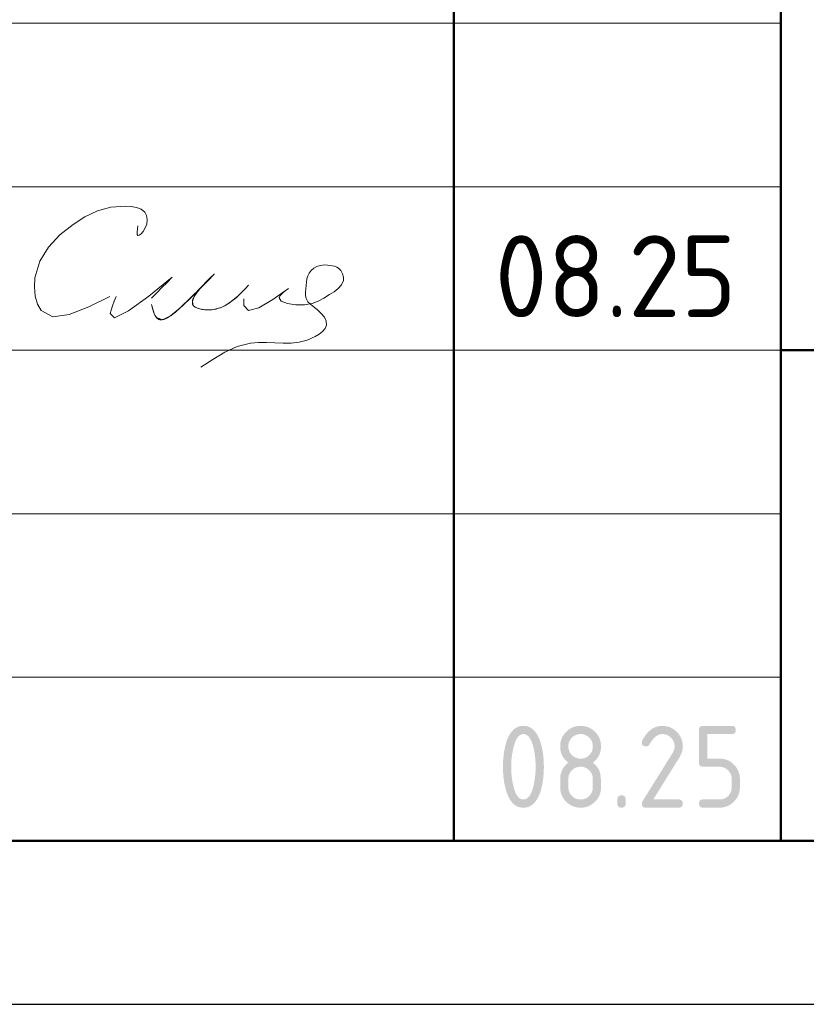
# Model space of a CAD drawing. Header units: millimetres. Extents: x 0 to 50400, y -12 to 35640.
# Tile 9 of 18: x 32607 to 35493, y 0 to 3613. Entities that reach past the tile are written whole.
import ezdxf

# ---------------------------------------------------------------- set-up
doc = ezdxf.new("R2010")
doc.units = ezdxf.units.MM
doc.layers.add('Standard', color=7, linetype='Continuous', lineweight=25)
doc.styles.add('ISOCPEUR', font='txt')

msp = doc.modelspace()

# ---------------------------------------------------------------- hatches: boundary and pattern name
at = {"layer": 'Standard', "linetype": 'Continuous', "lineweight": 25, "transparency": 33554687}
h = msp.add_hatch(color=7, dxfattribs=at)
h.paths.add_polyline_path([(34499.8, 871.5), (34499.8, 880.9), (34499.3, 889.9), (34498.8, 899), (34497.8, 907.7), (34496.8, 916.5), (34495.3, 925), (34493.9, 933.5), (34491.9, 941.7), (34490.4, 948), (34488.7, 953.4), (34487, 958.8), (34485.1, 963.5), (34483.2, 968.2), (34481.1, 972.1), (34479, 975.9), (34476.7, 979), (34474.4, 982.2), (34471.8, 984.5), (34469.3, 986.8), (34466.6, 988.4), (34463.9, 989.9), (34461, 990.7), (34458.1, 991.5), (34455, 991.5), (34451.9, 991.5), (34449, 990.7), (34446.1, 989.9), (34443.4, 988.4), (34440.8, 986.8), (34438.3, 984.5), (34435.8, 982.1), (34433.5, 979), (34431.2, 975.9), (34429.1, 972), (34427, 968.1), (34425.1, 963.4), (34423.2, 958.7), (34421.5, 953.2), (34419.8, 947.8), (34418.3, 941.5), (34416.3, 933.1), (34414.8, 924.5), (34413.2, 916), (34412.2, 907.2), (34411.2, 898.5), (34410.7, 889.5), (34410.2, 880.6), (34410.2, 871.5), (34410.2, 862.3), (34410.7, 853.3), (34411.2, 844.3), (34412.2, 835.5), (34413.2, 826.7), (34414.6, 818.2), (34416.1, 809.6), (34418.1, 801.3), (34419.6, 795.1), (34421.3, 789.7), (34423, 784.2), (34424.9, 779.6), (34426.8, 774.9), (34428.9, 771), (34431, 767.1), (34433.3, 764), (34435.6, 760.9), (34438.1, 758.6), (34440.6, 756.3), (34443.3, 754.7), (34446.1, 753.2), (34449, 752.4), (34451.9, 751.6), (34455, 751.6), (34458.1, 751.6), (34461, 752.4), (34463.9, 753.2), (34466.6, 754.7), (34469.3, 756.3), (34471.8, 758.6), (34474.4, 760.9), (34476.7, 764), (34479, 767.1), (34481.1, 771), (34483.2, 774.9), (34485.1, 779.6), (34487, 784.2), (34488.7, 789.7), (34490.4, 795.1), (34491.9, 801.3), (34493.9, 809.6), (34495.3, 818.2), (34496.8, 826.7), (34497.8, 835.5), (34498.8, 844.3), (34499.3, 853.3), (34499.8, 862.3)])
h.paths.add_polyline_path([(34529.9, 871.5), (34529.9, 864.8), (34529.6, 858.4), (34529.4, 851.9), (34529, 845.6), (34528.6, 839.4), (34528, 833.4), (34527.4, 827.3), (34526.6, 821.5), (34525.7, 815.7), (34524.7, 810.2), (34523.7, 804.6), (34522.4, 799.3), (34521.2, 793.9), (34519.8, 788.8), (34518.3, 783.7), (34516.7, 778.8), (34514.3, 771.7), (34511.5, 765.4), (34508.7, 759.1), (34505.6, 753.8), (34502.5, 748.4), (34499, 743.9), (34495.5, 739.4), (34491.6, 735.9), (34487.8, 732.3), (34483.5, 729.6), (34479.3, 726.9), (34474.7, 725.1), (34470.2, 723.3), (34465.2, 722.4), (34460.3, 721.5), (34455, 721.5), (34449.7, 721.5), (34444.7, 722.4), (34439.8, 723.3), (34435.2, 725.1), (34430.6, 726.9), (34426.4, 729.6), (34422.2, 732.2), (34418.4, 735.8), (34414.5, 739.4), (34411, 743.8), (34407.5, 748.3), (34404.4, 753.6), (34401.2, 759), (34398.5, 765.2), (34395.7, 771.5), (34393.3, 778.6), (34391.6, 783.5), (34390.2, 788.6), (34388.8, 793.7), (34387.5, 799.1), (34386.3, 804.4), (34385.3, 810), (34384.2, 815.6), (34383.4, 821.4), (34382.6, 827.2), (34382, 833.2), (34381.4, 839.3), (34380.9, 845.5), (34380.5, 851.8), (34380.3, 858.3), (34380.1, 864.8), (34380.1, 871.5), (34380.1, 878.3), (34380.3, 884.8), (34380.5, 891.3), (34380.9, 897.6), (34381.4, 903.8), (34382, 909.9), (34382.6, 915.9), (34383.4, 921.7), (34384.2, 927.5), (34385.3, 933.1), (34386.3, 938.7), (34387.5, 944), (34388.8, 949.4), (34390.2, 954.5), (34391.6, 959.6), (34393.3, 964.5), (34395.7, 971.6), (34398.5, 977.9), (34401.2, 984.1), (34404.4, 989.5), (34407.5, 994.8), (34411, 999.3), (34414.5, 1003.7), (34418.4, 1007.3), (34422.2, 1010.9), (34426.4, 1013.5), (34430.6, 1016.2), (34435.2, 1018), (34439.8, 1019.8), (34444.7, 1020.7), (34449.7, 1021.5), (34455, 1021.5), (34460.3, 1021.5), (34465.2, 1020.6), (34470.2, 1019.8), (34474.7, 1018), (34479.3, 1016.2), (34483.5, 1013.5), (34487.8, 1010.8), (34491.6, 1007.2), (34495.5, 1003.6), (34499, 999.2), (34502.5, 994.7), (34505.6, 989.3), (34508.7, 984), (34511.5, 977.7), (34514.3, 971.4), (34516.7, 964.3), (34518.3, 959.4), (34519.8, 954.3), (34521.2, 949.2), (34522.4, 943.8), (34523.7, 938.5), (34524.7, 932.9), (34525.7, 927.3), (34526.6, 921.5), (34527.4, 915.7), (34528, 909.7), (34528.6, 903.7), (34529, 897.4), (34529.4, 891.2), (34529.6, 884.7), (34529.9, 878.3)], flags=16)
h = msp.add_hatch(color=7, dxfattribs=at)
h.paths.add_polyline_path([(34664.8, 751.6), (34669.5, 751.6), (34673.9, 752.4), (34678.2, 753.2), (34682.2, 754.9), (34686.1, 756.5), (34689.7, 758.9), (34693.4, 761.4), (34696.6, 764.7), (34699.9, 767.9), (34702.3, 771.6), (34704.7, 775.2), (34706.4, 779.2), (34708, 783.2), (34708.8, 787.5), (34709.6, 791.9), (34709.6, 796.6), (34709.6, 826.6), (34709.6, 831.2), (34708.8, 835.6), (34708, 839.9), (34706.4, 843.8), (34704.7, 847.8), (34702.2, 851.5), (34699.8, 855.1), (34696.5, 858.4), (34693.2, 861.7), (34689.6, 864.1), (34686, 866.6), (34682, 868.3), (34678.1, 869.9), (34673.8, 870.7), (34669.5, 871.6), (34664.8, 871.6), (34660.1, 871.6), (34655.8, 870.7), (34651.5, 869.9), (34647.5, 868.3), (34643.5, 866.7), (34639.9, 864.2), (34636.3, 861.8), (34633, 858.5), (34629.8, 855.2), (34627.3, 851.6), (34624.9, 848), (34623.3, 844), (34621.6, 840), (34620.8, 835.6), (34620, 831.3), (34620, 826.6), (34620, 796.6), (34620, 791.9), (34620.8, 787.5), (34621.6, 783.2), (34623.3, 779.2), (34624.9, 775.2), (34627.3, 771.6), (34629.8, 767.9), (34633, 764.7), (34636.3, 761.4), (34639.9, 758.9), (34643.5, 756.5), (34647.5, 754.9), (34651.5, 753.2), (34655.8, 752.4), (34660.1, 751.6)])
h.paths.add_polyline_path([(34664.8, 721.5), (34660.9, 721.5), (34657.2, 721.9), (34653.5, 722.2), (34649.9, 722.9), (34646.3, 723.6), (34642.8, 724.6), (34639.4, 725.7), (34636, 727), (34632.7, 728.4), (34629.6, 730.1), (34626.4, 731.8), (34623.4, 733.9), (34620.4, 735.9), (34617.5, 738.3), (34614.6, 740.7), (34611.9, 743.5), (34609.1, 746.2), (34606.7, 749.1), (34604.3, 752), (34602.3, 755), (34600.2, 758), (34598.5, 761.2), (34596.8, 764.4), (34595.4, 767.7), (34594.1, 771), (34593, 774.5), (34592, 777.9), (34591.3, 781.6), (34590.6, 785.2), (34590.3, 788.9), (34590, 792.6), (34590, 796.5), (34590, 826.5), (34590, 831.2), (34590.4, 835.6), (34590.9, 840.1), (34591.8, 844.3), (34592.8, 848.5), (34594.2, 852.5), (34595.6, 856.4), (34597.5, 860.2), (34599.4, 863.9), (34601.7, 867.5), (34604.1, 871), (34606.9, 874.3), (34609.7, 877.6), (34613, 880.6), (34616.3, 883.7), (34620, 886.5), (34616.3, 889.4), (34613, 892.4), (34609.7, 895.5), (34606.9, 898.8), (34604.1, 902.1), (34601.7, 905.6), (34599.4, 909.2), (34597.5, 912.9), (34595.6, 916.7), (34594.2, 920.6), (34592.8, 924.6), (34591.8, 928.8), (34590.9, 933), (34590.4, 937.4), (34590, 941.9), (34590, 946.5), (34590, 950.4), (34590.3, 954.2), (34590.6, 957.9), (34591.3, 961.5), (34592, 965.1), (34593, 968.6), (34594.1, 972.1), (34595.4, 975.4), (34596.8, 978.7), (34598.5, 981.9), (34600.2, 985), (34602.3, 988.1), (34604.3, 991.1), (34606.7, 994), (34609.1, 996.9), (34611.9, 999.6), (34614.6, 1002.4), (34617.5, 1004.8), (34620.4, 1007.2), (34623.4, 1009.2), (34626.4, 1011.3), (34629.6, 1013), (34632.7, 1014.7), (34636, 1016.1), (34639.4, 1017.4), (34642.8, 1018.5), (34646.3, 1019.5), (34649.9, 1020.2), (34653.5, 1020.9), (34657.2, 1021.2), (34660.9, 1021.5), (34664.8, 1021.5), (34668.7, 1021.5), (34672.4, 1021.2), (34676.2, 1020.9), (34679.8, 1020.2), (34683.4, 1019.5), (34686.8, 1018.5), (34690.3, 1017.4), (34693.6, 1016.1), (34696.9, 1014.7), (34700.1, 1013), (34703.2, 1011.3), (34706.3, 1009.2), (34709.3, 1007.2), (34712.2, 1004.8), (34715.1, 1002.4), (34717.8, 999.6), (34720.5, 996.9), (34722.9, 994), (34725.3, 991.1), (34727.4, 988.1), (34729.4, 985), (34731.1, 981.9), (34732.8, 978.7), (34734.2, 975.4), (34735.6, 972.1), (34736.6, 968.6), (34737.6, 965.1), (34738.3, 961.5), (34739, 957.9), (34739.3, 954.2), (34739.7, 950.4), (34739.7, 946.5), (34739.7, 941.9), (34739.2, 937.4), (34738.7, 933), (34737.8, 928.8), (34736.9, 924.6), (34735.5, 920.6), (34734.1, 916.7), (34732.2, 912.9), (34730.3, 909.2), (34727.9, 905.6), (34725.6, 902.1), (34722.8, 898.8), (34720, 895.5), (34716.7, 892.4), (34713.4, 889.4), (34709.6, 886.5), (34715, 882.5), (34719.4, 877.9), (34723.8, 873.3), (34727.2, 868.3), (34730.6, 863.3), (34733.1, 857.8), (34735.5, 852.3), (34736.9, 846.3), (34737.2, 844.8), (34737.5, 842.9), (34737.9, 841), (34738.1, 838.7), (34738.4, 836.4), (34738.6, 833.7), (34738.8, 831), (34739, 827.8), (34739.2, 824.7), (34739.3, 821.2), (34739.4, 817.7), (34739.5, 813.8), (34739.6, 809.9), (34739.6, 805.6), (34739.7, 801.3), (34739.7, 796.5), (34739.7, 792.6), (34739.3, 788.9), (34739, 785.2), (34738.3, 781.6), (34737.6, 777.9), (34736.6, 774.5), (34735.6, 771), (34734.2, 767.7), (34732.8, 764.4), (34731.1, 761.2), (34729.4, 758), (34727.4, 755), (34725.3, 752), (34722.9, 749.1), (34720.5, 746.2), (34717.8, 743.5), (34715.1, 740.7), (34712.2, 738.3), (34709.3, 735.9), (34706.3, 733.9), (34703.2, 731.8), (34700.1, 730.1), (34696.9, 728.4), (34693.6, 727), (34690.3, 725.7), (34686.8, 724.6), (34683.4, 723.6), (34679.8, 722.9), (34676.2, 722.2), (34672.4, 721.9), (34668.7, 721.5)], flags=16)
h.paths.add_polyline_path([(34664.8, 901.5), (34669.5, 901.5), (34673.9, 902.3), (34678.2, 903.1), (34682.2, 904.7), (34686.1, 906.4), (34689.7, 908.8), (34693.4, 911.3), (34696.6, 914.6), (34699.9, 917.8), (34702.3, 921.5), (34704.7, 925.1), (34706.4, 929.1), (34708, 933.1), (34708.8, 937.4), (34709.6, 941.8), (34709.6, 946.5), (34709.6, 951.1), (34708.8, 955.5), (34708, 959.8), (34706.4, 963.7), (34704.7, 967.7), (34702.2, 971.4), (34699.8, 975), (34696.5, 978.3), (34693.2, 981.6), (34689.6, 984), (34686, 986.5), (34682, 988.2), (34678.1, 989.8), (34673.8, 990.6), (34669.5, 991.5), (34664.8, 991.5), (34660.1, 991.5), (34655.8, 990.6), (34651.5, 989.8), (34647.5, 988.2), (34643.5, 986.6), (34639.9, 984.1), (34636.3, 981.7), (34633, 978.4), (34629.8, 975.1), (34627.3, 971.5), (34624.9, 967.9), (34623.3, 963.9), (34621.6, 959.9), (34620.8, 955.5), (34620, 951.2), (34620, 946.5), (34620, 941.8), (34620.8, 937.4), (34621.6, 933.1), (34623.3, 929.1), (34624.9, 925.1), (34627.3, 921.5), (34629.8, 917.8), (34633, 914.6), (34636.3, 911.3), (34639.9, 908.8), (34643.5, 906.4), (34647.5, 904.7), (34651.5, 903.1), (34655.8, 902.3), (34660.1, 901.5)])
for points in [[(34964.6, 1021.5), (34968.5, 1021.5), (34972.2, 1021.2), (34976, 1020.9), (34979.6, 1020.2), (34983.2, 1019.5), (34986.7, 1018.5), (34990.1, 1017.4), (34993.4, 1016.1), (34996.7, 1014.7), (34999.9, 1013), (35003.1, 1011.3), (35006.1, 1009.2), (35009.1, 1007.2), (35012, 1004.8), (35014.9, 1002.4), (35017.6, 999.6), (35020.4, 996.9), (35022.8, 994), (35025.2, 991.1), (35027.2, 988.1), (35029.3, 985), (35031, 981.9), (35032.7, 978.7), (35034.1, 975.4), (35035.5, 972.1), (35036.5, 968.6), (35037.5, 965.2), (35038.2, 961.5), (35038.9, 957.9), (35039.2, 954.2), (35039.6, 950.4), (35039.6, 946.6), (35039.6, 941.2), (35038.7, 935.9), (35037.9, 930.5), (35036.2, 925.1), (35034.5, 919.7), (35031.9, 914.3), (35029.3, 908.8), (35025.9, 903.4), (34931.4, 751.6), (35024.6, 751.6), (35026.4, 751.6), (35028.1, 751.4), (35029.7, 751.1), (35031.1, 750.7), (35032.5, 750.2), (35033.7, 749.5), (35034.9, 748.8), (35035.8, 747.8), (35036.8, 746.9), (35037.5, 745.7), (35038.2, 744.6), (35038.6, 743.2), (35039.1, 741.7), (35039.3, 740.1), (35039.6, 738.4), (35039.6, 736.6), (35039.6, 734.7), (35039.3, 733), (35039.1, 731.4), (35038.6, 730), (35038.2, 728.6), (35037.5, 727.4), (35036.8, 726.2), (35035.8, 725.3), (35034.9, 724.4), (35033.7, 723.7), (35032.5, 723), (35031.1, 722.5), (35029.7, 722), (35028.1, 721.8), (35026.4, 721.5), (35024.6, 721.5), (34904.6, 721.5), (34902.7, 721.5), (34901.1, 721.8), (34899.5, 722), (34898.1, 722.5), (34896.7, 723), (34895.5, 723.7), (34894.3, 724.4), (34893.4, 725.3), (34892.4, 726.2), (34891.7, 727.4), (34891, 728.6), (34890.6, 730), (34890.1, 731.4), (34889.9, 733), (34889.6, 734.7), (34889.6, 736.5), (34889.6, 738.8), (34890.2, 741), (34890.9, 743.1), (34892.1, 745.2), (35002.1, 921.7), (35004, 924.7), (35005.4, 927.8), (35006.8, 930.8), (35007.7, 933.9), (35008.6, 937), (35009.1, 940.2), (35009.6, 943.3), (35009.6, 946.5), (35009.6, 951.2), (35008.8, 955.5), (35007.9, 959.8), (35006.3, 963.8), (35004.6, 967.7), (35002.2, 971.4), (34999.7, 975), (34996.4, 978.3), (34993.1, 981.6), (34989.5, 984.1), (34985.8, 986.6), (34981.9, 988.2), (34977.9, 989.8), (34973.6, 990.7), (34969.3, 991.5), (34964.6, 991.5), (34961.4, 991.5), (34958.3, 990.9), (34955.2, 990.3), (34952.1, 989.1), (34949.1, 988), (34946.1, 986.2), (34943.1, 984.4), (34940.1, 982.1), (34937.2, 979.7), (34934.3, 976.8), (34931.4, 973.8), (34928.6, 970.3), (34925.8, 966.7), (34923, 962.6), (34920.3, 958.5), (34917.6, 953.8), (34916.5, 952), (34915.2, 950.6), (34913.9, 949.2), (34912.3, 948.3), (34910.7, 947.4), (34908.8, 947), (34906.8, 946.5), (34904.6, 946.5), (34902.7, 946.5), (34901.1, 946.7), (34899.5, 947), (34898.1, 947.4), (34896.7, 947.9), (34895.5, 948.6), (34894.3, 949.3), (34893.4, 950.3), (34892.4, 951.2), (34891.7, 952.4), (34891, 953.5), (34890.6, 954.9), (34890.1, 956.3), (34889.9, 958), (34889.6, 959.6), (34889.6, 961.5), (34889.6, 963.2), (34890, 964.7), (34890.3, 966.3), (34891, 967.6), (34894.5, 974.4), (34898.2, 980.3), (34902, 986.2), (34906.1, 991.2), (34910.1, 996.3), (34914.4, 1000.5), (34918.8, 1004.7), (34923.4, 1008.1), (34928, 1011.4), (34932.8, 1014), (34937.7, 1016.5), (34942.9, 1018.2), (34948, 1019.9), (34953.5, 1020.7), (34958.9, 1021.5)], [(35099.5, 886.5), (35099.5, 1006.5), (35099.5, 1008.4), (35099.8, 1010.1), (35100, 1011.7), (35100.4, 1013.1), (35100.9, 1014.5), (35101.6, 1015.7), (35102.3, 1016.9), (35103.3, 1017.8), (35104.2, 1018.7), (35105.4, 1019.4), (35106.5, 1020.1), (35107.9, 1020.6), (35109.3, 1021.1), (35111, 1021.3), (35112.6, 1021.5), (35114.5, 1021.5), (35219.2, 1021.5), (35221.1, 1021.5), (35222.7, 1021.3), (35224.3, 1021.1), (35225.7, 1020.6), (35227.1, 1020.1), (35228.3, 1019.4), (35229.5, 1018.7), (35230.4, 1017.8), (35231.4, 1016.9), (35232.1, 1015.7), (35232.8, 1014.5), (35233.2, 1013.1), (35233.7, 1011.7), (35234, 1010), (35234.2, 1008.4), (35234.2, 1006.5), (35234.2, 1004.6), (35234, 1003), (35233.7, 1001.4), (35233.2, 999.9), (35232.8, 998.5), (35232.1, 997.4), (35231.4, 996.2), (35230.4, 995.2), (35229.5, 994.3), (35228.3, 993.6), (35227.1, 992.9), (35225.7, 992.4), (35224.3, 992), (35222.7, 991.7), (35221.1, 991.5), (35219.2, 991.5), (35129.6, 991.5), (35129.6, 901.6), (35174.4, 901.6), (35178.3, 901.6), (35182.1, 901.3), (35185.8, 900.9), (35189.4, 900.2), (35193, 899.5), (35196.4, 898.5), (35199.9, 897.5), (35203.2, 896.1), (35206.5, 894.7), (35209.7, 893), (35212.8, 891.3), (35215.9, 889.2), (35218.9, 887.1), (35221.8, 884.7), (35224.6, 882.3), (35227.4, 879.5), (35230.1, 876.8), (35232.5, 873.9), (35234.9, 871), (35236.9, 868), (35239, 864.9), (35240.7, 861.8), (35242.4, 858.6), (35243.8, 855.3), (35245.1, 852), (35246.2, 848.5), (35247.2, 845.1), (35247.9, 841.5), (35248.5, 837.9), (35248.9, 834.2), (35249.2, 830.4), (35249.2, 826.6), (35249.2, 796.6), (35249.2, 792.7), (35248.9, 788.9), (35248.5, 785.2), (35247.9, 781.6), (35247.2, 778), (35246.1, 774.5), (35245.1, 771), (35243.7, 767.7), (35242.4, 764.4), (35240.6, 761.2), (35238.9, 758.1), (35236.9, 755), (35234.8, 752), (35232.4, 749.1), (35230, 746.2), (35227.2, 743.5), (35224.5, 740.7), (35221.6, 738.3), (35218.7, 735.9), (35215.7, 733.9), (35212.7, 731.8), (35209.5, 730.1), (35206.3, 728.4), (35203, 727), (35199.7, 725.7), (35196.3, 724.6), (35192.8, 723.6), (35189.2, 722.9), (35185.7, 722.2), (35182, 721.9), (35178.2, 721.5), (35174.4, 721.5), (35114.5, 721.5), (35112.6, 721.5), (35111, 721.8), (35109.3, 722), (35107.9, 722.5), (35106.5, 723), (35105.4, 723.7), (35104.2, 724.4), (35103.3, 725.3), (35102.3, 726.2), (35101.6, 727.4), (35100.9, 728.6), (35100.5, 730), (35100, 731.4), (35099.8, 733), (35099.5, 734.7), (35099.5, 736.6), (35099.5, 738.4), (35099.8, 740.1), (35100, 741.7), (35100.4, 743.2), (35100.9, 744.6), (35101.6, 745.7), (35102.3, 746.9), (35103.3, 747.8), (35104.2, 748.8), (35105.4, 749.5), (35106.5, 750.2), (35107.9, 750.7), (35109.3, 751.1), (35111, 751.4), (35112.6, 751.6), (35114.5, 751.6), (35174.3, 751.6), (35179, 751.6), (35183.4, 752.4), (35187.7, 753.2), (35191.7, 754.9), (35195.7, 756.5), (35199.3, 758.9), (35202.9, 761.4), (35206.1, 764.7), (35209.4, 767.9), (35211.9, 771.6), (35214.3, 775.2), (35215.9, 779.2), (35217.6, 783.2), (35218.4, 787.5), (35219.2, 791.9), (35219.2, 796.6), (35219.2, 826.6), (35219.2, 831.2), (35218.4, 835.5), (35217.5, 839.9), (35215.9, 843.8), (35214.3, 847.8), (35211.8, 851.4), (35209.3, 855.1), (35206, 858.4), (35202.8, 861.7), (35199.1, 864.1), (35195.5, 866.6), (35191.5, 868.3), (35187.6, 869.9), (35183.3, 870.7), (35179, 871.5), (35174.3, 871.5), (35114.5, 871.5), (35112.6, 871.5), (35111, 871.8), (35109.3, 872), (35107.9, 872.5), (35106.5, 873), (35105.4, 873.6), (35104.2, 874.4), (35103.3, 875.3), (35102.3, 876.2), (35101.6, 877.4), (35100.9, 878.6), (35100.4, 880), (35100, 881.4), (35099.8, 883), (35099.5, 884.7)], [(34799.8, 751.6), (34799.8, 753.5), (34800, 755.1), (34800.3, 756.8), (34800.7, 758.2), (34801.2, 759.6), (34801.9, 760.8), (34802.6, 761.9), (34803.6, 762.9), (34804.5, 763.8), (34805.7, 764.5), (34806.8, 765.2), (34808.2, 765.7), (34809.7, 766.2), (34811.3, 766.4), (34812.9, 766.6), (34814.8, 766.6), (34816.7, 766.6), (34818.3, 766.4), (34820, 766.2), (34821.4, 765.7), (34822.8, 765.2), (34824, 764.5), (34825.2, 763.8), (34826.1, 762.9), (34827, 761.9), (34827.7, 760.8), (34828.4, 759.6), (34828.9, 758.2), (34829.4, 756.8), (34829.6, 755.1), (34829.8, 753.5), (34829.8, 751.6), (34829.8, 736.6), (34829.8, 734.7), (34829.6, 733), (34829.4, 731.4), (34828.9, 730), (34828.4, 728.6), (34827.7, 727.4), (34827, 726.2), (34826.1, 725.3), (34825.2, 724.4), (34824, 723.7), (34822.8, 723), (34821.4, 722.5), (34820, 722), (34818.3, 721.8), (34816.7, 721.5), (34814.8, 721.5), (34812.9, 721.5), (34811.3, 721.8), (34809.7, 722), (34808.2, 722.5), (34806.8, 723), (34805.7, 723.7), (34804.5, 724.4), (34803.6, 725.3), (34802.6, 726.2), (34801.9, 727.4), (34801.2, 728.6), (34800.7, 730), (34800.3, 731.4), (34800, 733), (34799.8, 734.7), (34799.8, 736.6)]]:
    msp.add_hatch(color=7, dxfattribs=at).paths.add_polyline_path(points, flags=16)

# ---------------------------------------------------------------- linework, layer by layer
at = {"layer": 'Standard', "color": 7, "linetype": 'Continuous', "lineweight": 50, "transparency": 33554687}
for p, q in [((34200, 600), (34200, 7200)), ((35400, 600), (35400, 7200)), ((35400, 2400), (49800, 2400))]:
    msp.add_line(p, q, dxfattribs=at)
at = {"layer": 'Standard', "color": 7, "linetype": 'Continuous', "lineweight": 13, "transparency": 33554687}
for p, q in [((27600, 3600), (35400, 3600)), ((27600, 3000), (35400, 3000)), ((27600, 3000), (35400, 3000)), ((27600, 2400), (35400, 2400)), ((27600, 2400), (35400, 2400)), ((27600, 1800), (35400, 1800)), ((27600, 1200), (35400, 1200))]:
    msp.add_line(p, q, dxfattribs=at)
at = {"layer": 'Standard', "color": 7, "linetype": 'Continuous', "lineweight": 25, "transparency": 33554687}
msp.add_line((27600, 600), (49800, 600), dxfattribs=at)
msp.add_line((27600, 600), (49800, 600), dxfattribs=at)
msp.add_line((27600, 600), (49800, 600), dxfattribs=at)
msp.add_lwpolyline([(0, 0), (50400, 0), (50400, 35640), (0, 35640), (0, 0)], close=True, dxfattribs=at)
at = {"layer": 'Standard', "color": 7, "linetype": 'Continuous', "lineweight": 13, "transparency": 33554687}
msp.add_lwpolyline([(50400, 35640), (0, 35640), (0, 0), (50400, 0), (50400, 35640)], dxfattribs=at)
at = {"layer": 'Standard', "color": 7, "linetype": 'Continuous', "lineweight": 50, "transparency": 33554687}
msp.add_lwpolyline([(2400, 35040), (49800, 35040), (49800, 600), (2400, 600), (2400, 35040)], close=True, dxfattribs=at)
at = {"layer": 'Standard', "color": 7, "linetype": 'Continuous', "lineweight": 25, "transparency": 33554687}
msp.add_lwpolyline([(49800, 7200), (27600, 7200), (27600, 600), (49800, 600), (49800, 7200)], dxfattribs=at)
at = {"layer": 'Standard', "color": 250, "linetype": 'Continuous', "lineweight": 18, "true_color": 0x2d2d2d, "transparency": 33554687}
for points in [[(33040.4, 2856.7), (33038.6, 2844.1), (33037.5, 2832.9), (33037.9, 2824.6), (33040.4, 2820.7), (33045.4, 2822), (33052.1, 2827.6), (33059.3, 2836.1), (33065.8, 2846.1), (33072.8, 2863.1), (33074.8, 2879.3), (33072.4, 2893.9), (33065.8, 2906.1), (33052.7, 2917.1), (33035.5, 2924.1), (33015.8, 2927.8), (32995.3, 2929.2), (32941.5, 2925), (32892, 2911.2), (32846, 2889.5), (32802.5, 2861.9), (32754, 2823.6), (32711.7, 2778.7), (32679.9, 2726.4), (32662.7, 2665.8), (32660.8, 2632.1), (32663.8, 2599), (32671.8, 2569.2), (32684.9, 2545.6), (32728.1, 2523.1), (32788.3, 2531), (32859.9, 2559.1), (32937.1, 2597.2)], [(33592.6, 2626.6), (33580.6, 2617.6), (33570.1, 2608.7), (33562.3, 2600.4), (33558.6, 2592.7), (33566.4, 2580.1), (33589.4, 2571.5), (33620.4, 2567.1), (33652, 2567.2), (33679.2, 2571.8), (33701.8, 2580.2), (33722.5, 2591.4), (33743.5, 2604.4), (33760, 2614.7), (33775.5, 2626.1), (33787.8, 2639.4), (33794.4, 2655.3), (33794.7, 2667.8), (33791.6, 2680.5), (33785.5, 2692.1), (33776.9, 2701.1), (33769.7, 2705.3), (33761.8, 2708.1), (33753.4, 2710), (33744.8, 2711.2), (33735.7, 2712.3), (33726.7, 2712.8), (33717.7, 2712.6), (33708.8, 2711.2), (33696.8, 2707.2), (33685.6, 2700.9), (33675.8, 2692.6), (33668.3, 2682.8), (33663.6, 2672.6), (33660.8, 2661.6), (33659, 2650), (33657.6, 2637.9), (33656, 2625.1), (33654.9, 2612.6), (33655.2, 2600.7), (33657.6, 2589.9), (33664.4, 2578.2), (33674.6, 2567.9), (33686.9, 2558), (33700, 2547.5), (33713.4, 2534.7), (33724.5, 2520.8), (33731.6, 2506.5), (33732.9, 2492.4), (33728, 2480), (33718.2, 2468.7), (33705.1, 2458.6), (33690.5, 2449.9), (33661.1, 2437.2), (33631.8, 2429.7), (33602.5, 2426.3), (33572.9, 2425.7), (33542.8, 2426.8), (33512.5, 2428), (33482.4, 2428.2), (33452.9, 2425.7), (33405, 2413.5), (33359.2, 2392.9), (33314.7, 2366.6), (33270.9, 2337.5)], [(33446.1, 2639), (33445.5, 2638.3), (33444.9, 2637.6), (33444.3, 2637), (33443.6, 2636.3), (33434.6, 2626.5), (33425.5, 2616.8), (33416.1, 2607.3), (33406.5, 2598), (33400.4, 2592.6), (33394.2, 2587.3), (33387.9, 2582.1), (33381.3, 2577.2), (33375.9, 2573.4), (33370.3, 2569.8), (33364.7, 2566.5), (33358.9, 2563.3), (33353.8, 2560.7), (33348.5, 2558.3), (33343.2, 2556.2), (33337.8, 2554.2), (33332.8, 2552.7), (33327.6, 2551.3), (33322.5, 2550.1), (33317.3, 2549.2), (33312.1, 2548.5), (33306.9, 2548), (33301.8, 2547.7), (33296.6, 2547.7), (33291.3, 2547.9), (33286, 2548.3), (33280.8, 2548.9), (33275.6, 2549.7), (33271.4, 2550.6), (33267.2, 2551.6), (33263, 2552.8), (33259, 2554.3), (33256.4, 2555.4), (33253.8, 2556.6), (33251.3, 2558), (33249, 2559.5), (33247.5, 2560.6), (33246.1, 2561.8), (33244.9, 2563), (33243.7, 2564.4), (33242.9, 2565.6), (33242.2, 2566.8), (33241.6, 2568.1), (33241, 2569.5), (33240.6, 2571), (33240.3, 2572.5), (33240.2, 2574.1), (33240.1, 2575.6), (33240.2, 2577.8), (33240.5, 2579.9), (33240.9, 2582), (33241.5, 2584.1), (33242.5, 2587.3), (33243.8, 2590.5), (33245.2, 2593.6), (33246.8, 2596.6), (33249.7, 2601.5), (33252.9, 2606.3), (33256.2, 2610.9), (33259.7, 2615.5), (33266.2, 2623.7), (33272.9, 2631.7), (33279.9, 2639.3), (33287.2, 2646.7), (33295.5, 2654.5), (33303.8, 2662.2), (33312.1, 2670.2), (33320, 2678.9), (33320.3, 2679.2), (33320.5, 2679.4), (33320.8, 2679.6), (33321.1, 2679.7), (33321.1, 2679.7), (33321.1, 2679.7), (33321.1, 2679.7), (33321.1, 2679.7), (33321.1, 2679.7), (33321.1, 2679.7), (33321.1, 2679.7), (33321.1, 2679.7), (33321.1, 2679.7), (33321.1, 2679.7), (33321.1, 2679.7), (33321.1, 2679.7), (33321.1, 2679.7), (33321.1, 2679.7), (33321.1, 2679.7), (33321.1, 2679.7), (33321, 2679.5), (33320.9, 2679.3), (33320.7, 2679.1), (33320.5, 2679), (33305.7, 2666), (33292.2, 2652.6), (33279.4, 2638.9), (33266.7, 2625.1), (33248.4, 2606), (33229.5, 2587.3), (33210.1, 2568.9), (33190.4, 2551), (33183.5, 2544.9), (33176.6, 2539), (33169.5, 2533.3), (33162.2, 2527.8), (33158, 2524.8), (33153.6, 2522), (33149.2, 2519.4), (33144.6, 2517), (33141.7, 2515.6), (33138.7, 2514.4), (33135.7, 2513.4), (33132.7, 2512.6), (33130.6, 2512.2), (33128.5, 2511.9), (33126.3, 2511.8), (33124.2, 2511.8), (33122.5, 2512), (33120.8, 2512.3), (33119.2, 2512.7), (33117.6, 2513.2), (33116.1, 2513.9), (33114.6, 2514.7), (33113.2, 2515.6), (33111.9, 2516.6), (33110.4, 2517.9), (33109, 2519.4), (33107.7, 2521), (33106.5, 2522.6), (33104.6, 2525.6), (33102.9, 2528.6), (33101.5, 2531.8), (33100.1, 2535), (33097.2, 2543), (33094.6, 2551.1), (33092.3, 2559.2), (33090.1, 2567.4)], [(33090.1, 2567.4), (33094, 2553.5), (33098.1, 2540.4), (33102.8, 2529), (33108.3, 2520.1), (33130.3, 2512.1), (33159.9, 2526.1), (33195.4, 2555.6), (33235.1, 2594), (33268.7, 2627.1), (33298, 2656.1), (33317, 2675.3), (33320, 2678.8), (33313.9, 2673.2), (33303.8, 2663.5), (33291.2, 2650.8), (33277.5, 2636.4), (33260.3, 2616.3), (33246.9, 2596.7), (33240.3, 2579), (33243.6, 2564.6), (33250.9, 2558.2), (33261.3, 2553.4), (33273.7, 2550.1), (33286.7, 2548.2), (33317.9, 2549.3), (33346.2, 2557.4), (33371.9, 2570.8), (33395.2, 2588.1), (33408.7, 2600.1), (33421.5, 2612.7), (33433.9, 2625.7), (33446.1, 2639)], [(32961.1, 2597.2), (32953.8, 2579.5), (32947.1, 2562.6), (32942, 2547.5), (32939.1, 2535.1), (32954.5, 2518.3), (33005.5, 2544.4), (33080.1, 2598.9), (33166.5, 2667.8)], [(33166.5, 2667.8), (33147.4, 2648.7), (33128.3, 2629.6), (33109.2, 2610.5), (33090.1, 2591.4)], [(33429.2, 2588.1), (33428.8, 2581.6), (33428.6, 2575.3), (33428.7, 2569.4), (33429.2, 2564.1), (33446.4, 2545.5), (33483.9, 2556.2), (33534.9, 2586.5), (33592.6, 2626.6)]]:
    msp.add_lwpolyline(points, dxfattribs=at)

# ---------------------------------------------------------------- texts
at = {"layer": 'Standard', "color": 7, "linetype": 'Continuous', "lineweight": 25, "transparency": 33554687, "insert": (34350.1, 2521.5), "char_height": 300, "width": 1070.015, "attachment_point": 7, "style": 'ISOCPEUR'}
msp.add_mtext('\\W0.94;08.25', dxfattribs=at)

doc.saveas('drawing.dxf')
